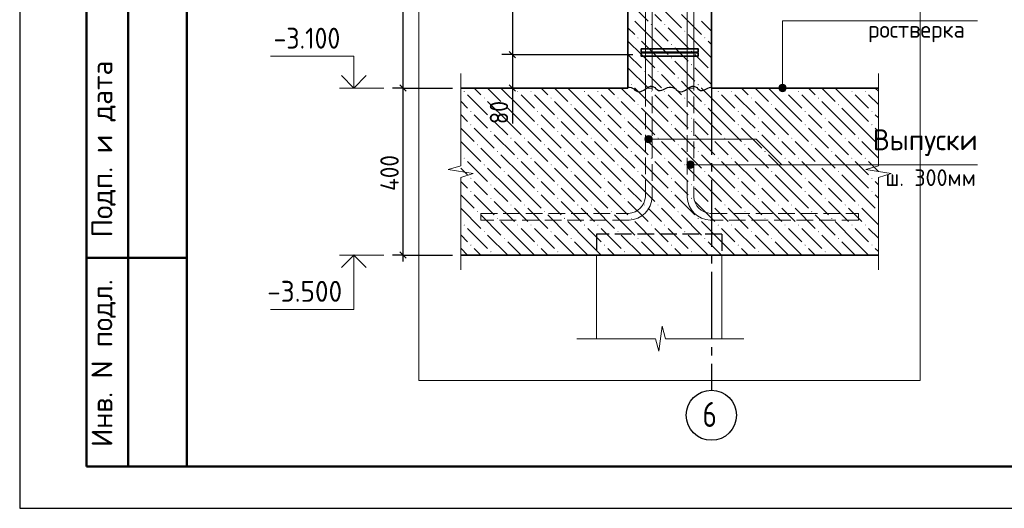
# Model space of a CAD drawing. Header units: millimetres. Extents: x 0 to 42000, y 0 to 29700.
# Tile 1 of 18: x 0 to 11784, y 0 to 5848. Entities that reach past the tile are written whole.
import ezdxf

# ---------------------------------------------------------------- set-up
doc = ezdxf.new("R2010")
doc.units = ezdxf.units.MM
doc.linetypes.add('______2', pattern=[270, 200, -70])
doc.linetypes.add('______5', pattern=[1100, 800, -100, 100, -100])
for name, color, linetype, lineweight in [('S1 Продольная арматура', 7, 'Continuous', 35), ('Standard', 7, 'Continuous', 25), ('Выпуски арматуры Г-обр.', 52, 'Continuous', 25), ('ЖБ Пилон', 7, 'Continuous', 35), ('ЖБ Плита Фундамента верхний уровень', 7, 'Continuous', 35), ('Затяжка', 52, 'Continuous', 25), ('Позиционная метка диаметр_ шаг', 7, 'Continuous', 13), ('Позиционная метка линия выноска', 7, 'Continuous', 13), ('Примечания', 7, 'Continuous', 13)]:
    doc.layers.add(name, color=color, linetype=linetype, lineweight=lineweight)
doc.layers.add('Оси', color=7, linetype='______5')
doc.layers.add('Размерная выноска', color=7, linetype='Continuous')
doc.layers.add('Хомут', color=7, linetype='Continuous', lineweight=25, true_color=0x6e3c1e)
doc.styles.add('ISOCPEUR', font='txt')

msp = doc.modelspace()

# ---------------------------------------------------------------- hatches: boundary and pattern name
at = {"layer": 'ЖБ Пилон', "linetype": 'Continuous', "lineweight": 18, "transparency": 33554687}
for points in [[(7553, 5791), (7560, 5797), (7566, 5791), (7560, 5784)], [(7713, 5791), (7720, 5797), (7726, 5791), (7720, 5784)], [(7953, 5711), (7960, 5717), (7966, 5711), (7960, 5704)], [(7393, 5631), (7400, 5637), (7406, 5631), (7400, 5624)], [(7793, 5551), (7800, 5557), (7806, 5551), (7800, 5544)], [(8193, 5631), (8200, 5637), (8206, 5631), (8200, 5624)], [(8033, 5471), (8040, 5477), (8046, 5471), (8040, 5464)], [(7793, 5391), (7800, 5397), (7806, 5391), (7800, 5384)], [(8033, 5311), (8040, 5317), (8046, 5311), (8040, 5304)], [(7473, 5231), (7480, 5237), (7486, 5231), (7480, 5224)], [(7633, 5231), (7640, 5237), (7646, 5231), (7640, 5224)], [(8273, 5231), (8278, 5235), (8278, 5226)], [(7313, 5071), (7320, 5077), (7326, 5071), (7320, 5064)], [(7873, 5151), (7880, 5157), (7886, 5151), (7880, 5144)], [(8113, 5071), (8120, 5077), (8126, 5071), (8120, 5064)]]:
    msp.add_hatch(color=7, dxfattribs=at).paths.add_polyline_path(points, flags=16)
at = {"layer": 'ЖБ Плита Фундамента верхний уровень', "linetype": 'Continuous', "lineweight": 18, "transparency": 33554687}
for points in [[(5313, 4991), (5320, 4997), (5326, 4991), (5320, 4984)], [(5953, 4991), (5960, 4997), (5966, 4991), (5960, 4984)], [(6113, 4991), (6120, 4997), (6126, 4991), (6120, 4984)], [(6753, 4991), (6760, 4997), (6766, 4991), (6760, 4984)], [(6913, 4991), (6920, 4997), (6926, 4991), (6920, 4984)], [(7553, 4991), (7560, 4997), (7566, 4991), (7560, 4984)], [(7713, 4991), (7720, 4997), (7726, 4991), (7720, 4984)], [(8353, 4991), (8360, 4997), (8366, 4991), (8360, 4984)], [(8513, 4991), (8520, 4997), (8526, 4991), (8520, 4984)], [(9153, 4991), (9160, 4997), (9166, 4991), (9160, 4984)], [(9313, 4991), (9320, 4997), (9326, 4991), (9320, 4984)], [(9953, 4991), (9960, 4997), (9966, 4991), (9960, 4984)], [(10113, 4991), (10120, 4997), (10126, 4991), (10120, 4984)], [(5553, 4911), (5560, 4917), (5566, 4911), (5560, 4904)], [(5793, 4831), (5800, 4837), (5806, 4831), (5800, 4824)], [(6353, 4911), (6360, 4917), (6366, 4911), (6360, 4904)], [(6593, 4831), (6600, 4837), (6606, 4831), (6600, 4824)], [(7153, 4911), (7160, 4917), (7166, 4911), (7160, 4904)], [(7393, 4831), (7400, 4837), (7406, 4831), (7400, 4824)], [(7953, 4911), (7960, 4917), (7966, 4911), (7960, 4904)], [(8193, 4831), (8200, 4837), (8206, 4831), (8200, 4824)], [(8753, 4911), (8760, 4917), (8766, 4911), (8760, 4904)], [(8993, 4831), (9000, 4837), (9006, 4831), (9000, 4824)], [(9553, 4911), (9560, 4917), (9566, 4911), (9560, 4904)], [(9793, 4831), (9800, 4837), (9806, 4831), (9800, 4824)], [(5393, 4751), (5400, 4757), (5406, 4751), (5400, 4744)], [(6193, 4751), (6200, 4757), (6206, 4751), (6200, 4744)], [(6993, 4751), (7000, 4757), (7006, 4751), (7000, 4744)], [(7793, 4751), (7800, 4757), (7806, 4751), (7800, 4744)], [(8593, 4751), (8600, 4757), (8606, 4751), (8600, 4744)], [(9393, 4751), (9400, 4757), (9406, 4751), (9400, 4744)], [(10193, 4751), (10200, 4757), (10206, 4751), (10200, 4744)], [(5393, 4591), (5400, 4597), (5406, 4591), (5400, 4584)], [(5633, 4671), (5640, 4677), (5646, 4671), (5640, 4664)], [(6193, 4591), (6200, 4597), (6206, 4591), (6200, 4584)], [(6433, 4671), (6440, 4677), (6446, 4671), (6440, 4664)], [(6993, 4591), (7000, 4597), (7006, 4591), (7000, 4584)], [(7233, 4671), (7240, 4677), (7246, 4671), (7240, 4664)], [(7793, 4591), (7800, 4597), (7806, 4591), (7800, 4584)], [(8033, 4671), (8040, 4677), (8046, 4671), (8040, 4664)], [(8593, 4591), (8600, 4597), (8606, 4591), (8600, 4584)], [(8833, 4671), (8840, 4677), (8846, 4671), (8840, 4664)], [(9393, 4591), (9400, 4597), (9406, 4591), (9400, 4584)], [(9633, 4671), (9640, 4677), (9646, 4671), (9640, 4664)], [(10193, 4591), (10200, 4597), (10206, 4591), (10200, 4584)], [(5633, 4511), (5640, 4517), (5646, 4511), (5640, 4504)], [(6433, 4511), (6440, 4517), (6446, 4511), (6440, 4504)], [(7233, 4511), (7240, 4517), (7246, 4511), (7240, 4504)], [(8033, 4511), (8040, 4517), (8046, 4511), (8040, 4504)], [(8833, 4511), (8840, 4517), (8846, 4511), (8840, 4504)], [(9633, 4511), (9640, 4517), (9646, 4511), (9640, 4504)], [(5873, 4431), (5880, 4437), (5886, 4431), (5880, 4424)], [(6033, 4431), (6040, 4437), (6046, 4431), (6040, 4424)], [(6673, 4431), (6680, 4437), (6686, 4431), (6680, 4424)], [(6833, 4431), (6840, 4437), (6846, 4431), (6840, 4424)], [(7473, 4431), (7480, 4437), (7486, 4431), (7480, 4424)], [(7633, 4431), (7640, 4437), (7646, 4431), (7640, 4424)], [(8273, 4431), (8280, 4437), (8286, 4431), (8280, 4424)], [(8433, 4431), (8440, 4437), (8446, 4431), (8440, 4424)], [(9073, 4431), (9080, 4437), (9086, 4431), (9080, 4424)], [(9233, 4431), (9240, 4437), (9246, 4431), (9240, 4424)], [(9873, 4431), (9880, 4437), (9886, 4431), (9880, 4424)], [(10033, 4431), (10040, 4437), (10046, 4431), (10040, 4424)], [(5473, 4351), (5480, 4357), (5486, 4351), (5480, 4344)], [(5713, 4271), (5720, 4277), (5726, 4271), (5720, 4264)], [(6273, 4351), (6280, 4357), (6286, 4351), (6280, 4344)], [(6513, 4271), (6520, 4277), (6526, 4271), (6520, 4264)], [(7073, 4351), (7080, 4357), (7086, 4351), (7080, 4344)], [(7313, 4271), (7320, 4277), (7326, 4271), (7320, 4264)], [(7873, 4351), (7880, 4357), (7886, 4351), (7880, 4344)], [(8113, 4271), (8120, 4277), (8126, 4271), (8120, 4264)], [(8673, 4351), (8680, 4357), (8686, 4351), (8680, 4344)], [(8913, 4271), (8920, 4277), (8926, 4271), (8920, 4264)], [(9473, 4351), (9480, 4357), (9486, 4351), (9480, 4344)], [(9713, 4271), (9720, 4277), (9726, 4271), (9720, 4264)], [(10273, 4351), (10278, 4355), (10278, 4346)], [(5313, 4191), (5320, 4197), (5326, 4191), (5320, 4184)], [(5953, 4191), (5960, 4197), (5966, 4191), (5960, 4184)], [(6113, 4191), (6120, 4197), (6126, 4191), (6120, 4184)], [(6753, 4191), (6760, 4197), (6766, 4191), (6760, 4184)], [(6913, 4191), (6920, 4197), (6926, 4191), (6920, 4184)], [(7553, 4191), (7560, 4197), (7566, 4191), (7560, 4184)], [(7713, 4191), (7720, 4197), (7726, 4191), (7720, 4184)], [(8353, 4191), (8360, 4197), (8366, 4191), (8360, 4184)], [(8513, 4191), (8520, 4197), (8526, 4191), (8520, 4184)], [(9153, 4191), (9160, 4197), (9166, 4191), (9160, 4184)], [(9313, 4191), (9320, 4197), (9326, 4191), (9320, 4184)], [(9953, 4191), (9960, 4197), (9966, 4191), (9960, 4184)], [(10113, 4191), (10120, 4197), (10126, 4191), (10120, 4184)], [(5553, 4111), (5560, 4117), (5566, 4111), (5560, 4104)], [(5793, 4031), (5800, 4037), (5806, 4031), (5800, 4024)], [(6353, 4111), (6360, 4117), (6366, 4111), (6360, 4104)], [(6593, 4031), (6600, 4037), (6606, 4031), (6600, 4024)], [(7153, 4111), (7160, 4117), (7166, 4111), (7160, 4104)], [(7393, 4031), (7400, 4037), (7406, 4031), (7400, 4024)], [(7953, 4111), (7960, 4117), (7966, 4111), (7960, 4104)], [(8193, 4031), (8200, 4037), (8206, 4031), (8200, 4024)], [(8753, 4111), (8760, 4117), (8766, 4111), (8760, 4104)], [(8993, 4031), (9000, 4037), (9006, 4031), (9000, 4024)], [(9553, 4111), (9560, 4117), (9566, 4111), (9560, 4104)], [(9793, 4031), (9800, 4037), (9806, 4031), (9800, 4024)], [(5393, 3951), (5400, 3957), (5406, 3951), (5400, 3944)], [(6193, 3951), (6200, 3957), (6206, 3951), (6200, 3944)], [(6993, 3951), (7000, 3957), (7006, 3951), (7000, 3944)], [(7793, 3951), (7800, 3957), (7806, 3951), (7800, 3944)], [(8593, 3951), (8600, 3957), (8606, 3951), (8600, 3944)], [(9393, 3951), (9400, 3957), (9406, 3951), (9400, 3944)], [(10193, 3951), (10200, 3957), (10206, 3951), (10200, 3944)], [(5393, 3791), (5400, 3797), (5406, 3791), (5400, 3784)], [(5633, 3871), (5640, 3877), (5646, 3871), (5640, 3864)], [(6193, 3791), (6200, 3797), (6206, 3791), (6200, 3784)], [(6433, 3871), (6440, 3877), (6446, 3871), (6440, 3864)], [(6993, 3791), (7000, 3797), (7006, 3791), (7000, 3784)], [(7233, 3871), (7240, 3877), (7246, 3871), (7240, 3864)], [(7793, 3791), (7800, 3797), (7806, 3791), (7800, 3784)], [(8033, 3871), (8040, 3877), (8046, 3871), (8040, 3864)], [(8593, 3791), (8600, 3797), (8606, 3791), (8600, 3784)], [(8833, 3871), (8840, 3877), (8846, 3871), (8840, 3864)], [(9393, 3791), (9400, 3797), (9406, 3791), (9400, 3784)], [(9633, 3871), (9640, 3877), (9646, 3871), (9640, 3864)], [(10193, 3791), (10200, 3797), (10206, 3791), (10200, 3784)], [(5633, 3711), (5640, 3717), (5646, 3711), (5640, 3704)], [(6433, 3711), (6440, 3717), (6446, 3711), (6440, 3704)], [(7233, 3711), (7240, 3717), (7246, 3711), (7240, 3704)], [(8033, 3711), (8040, 3717), (8046, 3711), (8040, 3704)], [(8833, 3711), (8840, 3717), (8846, 3711), (8840, 3704)], [(9633, 3711), (9640, 3717), (9646, 3711), (9640, 3704)], [(5473, 3551), (5480, 3557), (5486, 3551), (5480, 3544)], [(5873, 3631), (5880, 3637), (5886, 3631), (5880, 3624)], [(6033, 3631), (6040, 3637), (6046, 3631), (6040, 3624)], [(6273, 3551), (6280, 3557), (6286, 3551), (6280, 3544)], [(6673, 3631), (6680, 3637), (6686, 3631), (6680, 3624)], [(6833, 3631), (6840, 3637), (6846, 3631), (6840, 3624)], [(7073, 3551), (7080, 3557), (7086, 3551), (7080, 3544)], [(7473, 3631), (7480, 3637), (7486, 3631), (7480, 3624)], [(7633, 3631), (7640, 3637), (7646, 3631), (7640, 3624)], [(7873, 3551), (7880, 3557), (7886, 3551), (7880, 3544)], [(8273, 3631), (8280, 3637), (8286, 3631), (8280, 3624)], [(8433, 3631), (8440, 3637), (8446, 3631), (8440, 3624)], [(8673, 3551), (8680, 3557), (8686, 3551), (8680, 3544)], [(9073, 3631), (9080, 3637), (9086, 3631), (9080, 3624)], [(9233, 3631), (9240, 3637), (9246, 3631), (9240, 3624)], [(9473, 3551), (9480, 3557), (9486, 3551), (9480, 3544)], [(9873, 3631), (9880, 3637), (9886, 3631), (9880, 3624)], [(10033, 3631), (10040, 3637), (10046, 3631), (10040, 3624)], [(10273, 3551), (10278, 3555), (10278, 3546)], [(5713, 3471), (5720, 3477), (5726, 3471), (5720, 3464)], [(6513, 3471), (6520, 3477), (6526, 3471), (6520, 3464)], [(7313, 3471), (7320, 3477), (7326, 3471), (7320, 3464)], [(8113, 3471), (8120, 3477), (8126, 3471), (8120, 3464)], [(8913, 3471), (8920, 3477), (8926, 3471), (8920, 3464)], [(9713, 3471), (9720, 3477), (9726, 3471), (9720, 3464)], [(5313, 3391), (5320, 3397), (5326, 3391), (5320, 3384)], [(5553, 3311), (5560, 3317), (5566, 3311), (5560, 3304)], [(5953, 3391), (5960, 3397), (5966, 3391), (5960, 3384)], [(6113, 3391), (6120, 3397), (6126, 3391), (6120, 3384)], [(6353, 3311), (6360, 3317), (6366, 3311), (6360, 3304)], [(6753, 3391), (6760, 3397), (6766, 3391), (6760, 3384)], [(6913, 3391), (6920, 3397), (6926, 3391), (6920, 3384)], [(7153, 3311), (7160, 3317), (7166, 3311), (7160, 3304)], [(7553, 3391), (7560, 3397), (7566, 3391), (7560, 3384)], [(7713, 3391), (7720, 3397), (7726, 3391), (7720, 3384)], [(7953, 3311), (7960, 3317), (7966, 3311), (7960, 3304)], [(8353, 3391), (8360, 3397), (8366, 3391), (8360, 3384)], [(8513, 3391), (8520, 3397), (8526, 3391), (8520, 3384)], [(8753, 3311), (8760, 3317), (8766, 3311), (8760, 3304)], [(9153, 3391), (9160, 3397), (9166, 3391), (9160, 3384)], [(9313, 3391), (9320, 3397), (9326, 3391), (9320, 3384)], [(9553, 3311), (9560, 3317), (9566, 3311), (9560, 3304)], [(9953, 3391), (9960, 3397), (9966, 3391), (9960, 3384)], [(10113, 3391), (10120, 3397), (10126, 3391), (10120, 3384)], [(5793, 3231), (5800, 3237), (5806, 3231), (5800, 3224)], [(6593, 3231), (6600, 3237), (6606, 3231), (6600, 3224)], [(7393, 3231), (7400, 3237), (7406, 3231), (7400, 3224)], [(8193, 3231), (8200, 3237), (8206, 3231), (8200, 3224)], [(8993, 3231), (9000, 3237), (9006, 3231), (9000, 3224)], [(9793, 3231), (9800, 3237), (9806, 3231), (9800, 3224)], [(5393, 3151), (5400, 3157), (5406, 3151), (5400, 3144)], [(5633, 3071), (5640, 3077), (5646, 3071), (5640, 3064)], [(6193, 3151), (6200, 3157), (6206, 3151), (6200, 3144)], [(6433, 3071), (6440, 3077), (6446, 3071), (6440, 3064)], [(6993, 3151), (7000, 3157), (7006, 3151), (7000, 3144)], [(7233, 3071), (7240, 3077), (7246, 3071), (7240, 3064)], [(7793, 3151), (7800, 3157), (7806, 3151), (7800, 3144)], [(8033, 3071), (8040, 3077), (8046, 3071), (8040, 3064)], [(8593, 3151), (8600, 3157), (8606, 3151), (8600, 3144)], [(8833, 3071), (8840, 3077), (8846, 3071), (8840, 3064)], [(9393, 3151), (9400, 3157), (9406, 3151), (9400, 3144)], [(9633, 3071), (9640, 3077), (9646, 3071), (9640, 3064)], [(10193, 3151), (10200, 3157), (10206, 3151), (10200, 3144)]]:
    msp.add_hatch(color=7, dxfattribs=at).paths.add_polyline_path(points, flags=16)
at = {"layer": 'Позиционная метка линия выноска', "linetype": 'Continuous', "lineweight": 13, "transparency": 33554687}
for points in [[(9090, 5053), (9167, 5053), (9151, 5069)], [(9090, 5053), (9151, 5069), (9106, 5069)], [(9106, 5069), (9151, 5069), (9129, 5075)], [(9084, 5030), (9174, 5030), (9167, 5053)], [(9084, 5030), (9167, 5053), (9090, 5053)], [(9090, 5008), (9174, 5030), (9084, 5030)], [(9090, 5008), (9167, 5008), (9174, 5030)], [(9106, 4991), (9167, 5008), (9090, 5008)], [(9106, 4991), (9151, 4991), (9167, 5008)], [(9151, 4991), (9106, 4991), (9129, 4985)], [(7489, 4396), (7489, 4441), (7483, 4418)], [(7489, 4441), (7505, 4380), (7505, 4457)], [(7489, 4441), (7489, 4396), (7505, 4380)], [(7505, 4457), (7528, 4373), (7528, 4463)], [(7505, 4457), (7505, 4380), (7528, 4373)], [(7528, 4463), (7528, 4373), (7550, 4380)], [(7528, 4463), (7550, 4380), (7550, 4457)], [(7550, 4457), (7550, 4380), (7567, 4396)], [(7550, 4457), (7567, 4396), (7567, 4441)], [(7567, 4441), (7567, 4396), (7573, 4418)], [(7989, 4090), (7989, 4135), (7983, 4113)], [(7989, 4135), (8005, 4074), (8005, 4152)], [(7989, 4135), (7989, 4090), (8005, 4074)], [(8005, 4152), (8028, 4068), (8028, 4158)], [(8005, 4152), (8005, 4074), (8028, 4068)], [(8028, 4158), (8028, 4068), (8050, 4074)], [(8028, 4158), (8050, 4074), (8050, 4152)], [(8050, 4152), (8050, 4074), (8067, 4090)], [(8050, 4152), (8067, 4090), (8067, 4135)], [(8067, 4135), (8067, 4090), (8073, 4113)]]:
    msp.add_hatch(color=7, dxfattribs=at).paths.add_polyline_path(points)

# ---------------------------------------------------------------- linework, layer by layer
at = {"layer": 'S1 Продольная арматура', "color": 7, "linetype": 'Continuous', "lineweight": 18, "transparency": 33554687}
for points in [[(7488, 5030), (7488, 18734), (7568, 19734), (7568, 26380), (7648, 26380), (7648, 19731), (7568, 18730), (7568, 5030), (7488, 5030)], [(7488, 5030), (7488, 18734), (7568, 19734), (7568, 26380), (7648, 26380), (7648, 19731), (7568, 18730), (7568, 5030), (7488, 5030)], [(7488, 5030), (7488, 18734), (7568, 19734), (7568, 26380), (7648, 26380), (7648, 19731), (7568, 18730), (7568, 5030), (7488, 5030)], [(7488, 5030), (7488, 18734), (7568, 19734), (7568, 26380), (7648, 26380), (7648, 19731), (7568, 18730), (7568, 5030), (7488, 5030)], [(7488, 5030), (7488, 18734), (7568, 19734), (7568, 26380), (7648, 26380), (7648, 19731), (7568, 18730), (7568, 5030), (7488, 5030)], [(7488, 5030), (7488, 18734), (7568, 19734), (7568, 26380), (7648, 26380), (7648, 19731), (7568, 18730), (7568, 5030), (7488, 5030)], [(7988, 5030), (7988, 18730), (7908, 19731), (7908, 26380), (7988, 26380), (7988, 19734), (8068, 18734), (8068, 5030), (7988, 5030)], [(7988, 5030), (7988, 18730), (7908, 19731), (7908, 26380), (7988, 26380), (7988, 19734), (8068, 18734), (8068, 5030), (7988, 5030)], [(7988, 5030), (7988, 18730), (7908, 19731), (7908, 26380), (7988, 26380), (7988, 19734), (8068, 18734), (8068, 5030), (7988, 5030)], [(7988, 5030), (7988, 18730), (7908, 19731), (7908, 26380), (7988, 26380), (7988, 19734), (8068, 18734), (8068, 5030), (7988, 5030)], [(7988, 5030), (7988, 18730), (7908, 19731), (7908, 26380), (7988, 26380), (7988, 19734), (8068, 18734), (8068, 5030), (7988, 5030)], [(7988, 5030), (7988, 18730), (7908, 19731), (7908, 26380), (7988, 26380), (7988, 19734), (8068, 18734), (8068, 5030), (7988, 5030)]]:
    msp.add_lwpolyline(points, dxfattribs=at)
at = {"layer": 'Standard', "color": 7, "linetype": 'Continuous', "lineweight": 25, "transparency": 33554687}
for p, q in [((2000, 29200), (2000, 1058)), ((5859, 5468), (5934, 5393)), ((4549, 5068), (4624, 4993)), ((5859, 5068), (5934, 4993)), ((4549, 3068), (4624, 2993))]:
    msp.add_line(p, q, dxfattribs=at)
at = {"layer": 'Standard', "color": 7, "linetype": 'Continuous', "lineweight": -3, "transparency": 33554687}
for p, q in [((4586, 18730), (4586, 5030)), ((5896, 11430), (5896, 5430)), ((5896, 5430), (5771, 5430)), ((5896, 5430), (6021, 5430)), ((5896, 5430), (7338, 5430)), ((5896, 5430), (5896, 5030)), ((4586, 5030), (4461, 5030)), ((4586, 5030), (4711, 5030)), ((4586, 5030), (5178, 5030)), ((4586, 5030), (4586, 3030)), ((5896, 5030), (5771, 5030)), ((5896, 5030), (6021, 5030)), ((5896, 5030), (5896, 4955)), ((4586, 3030), (4461, 3030)), ((4586, 3030), (4711, 3030)), ((4586, 3030), (5178, 3030)), ((4586, 3030), (4586, 2955))]:
    msp.add_line(p, q, dxfattribs=at)
at = {"layer": 'Standard', "color": 7, "linetype": 'Continuous', "lineweight": 50, "transparency": 33554687}
for p, q in [((800, 500), (800, 9000)), ((800, 500), (800, 9000)), ((1300, 500), (1300, 9000)), ((800, 3000), (2000, 3000)), ((2000, 500), (800, 500))]:
    msp.add_line(p, q, dxfattribs=at)
at = {"layer": 'Standard', "color": 7, "linetype": 'Continuous', "lineweight": 13, "transparency": 33554687}
for p, q in [((4356, 5030), (3826, 5030)), ((4356, 3030), (3826, 3030))]:
    msp.add_line(p, q, dxfattribs=at)
at = {"layer": 'Standard', "color": 7, "linetype": 'Continuous', "lineweight": 18, "transparency": 33554687}
for p, q in [((6903, 3030), (6903, 2030)), ((8403, 3030), (8403, 2030))]:
    msp.add_line(p, q, dxfattribs=at)
at = {"layer": 'Standard', "color": 7, "linetype": 'Continuous', "lineweight": 25, "transparency": 33554687}
msp.add_lwpolyline([(0, 0), (42000, 0), (42000, 29700), (0, 29700), (0, 0)], close=True, dxfattribs=at)
at = {"layer": 'Standard', "color": 7, "linetype": 'Continuous', "lineweight": 50, "transparency": 33554687}
msp.add_lwpolyline([(2000, 29200), (41500, 29200), (41500, 500), (2000, 500), (2000, 29200)], close=True, dxfattribs=at)
at = {"layer": 'Standard', "color": 7, "linetype": 'Continuous', "lineweight": 13, "transparency": 33554687}
for points in [[(23000, 29200), (2000, 29200), (2000, 500), (23000, 500), (23000, 29200)], [(4000, 5030), (4000, 5410), (3000, 5410)], [(4000, 3030), (4000, 2380), (3000, 2380)]]:
    msp.add_lwpolyline(points, dxfattribs=at)
at = {"layer": 'Standard', "color": 254, "linetype": 'Continuous', "lineweight": 13, "true_color": 0xc4c4ff, "transparency": 33554687}
msp.add_lwpolyline([(4778, 1530), (10778, 1530), (10778, 27230), (4778, 27230), (4778, 1530)], dxfattribs=at)
at = {"layer": 'Standard', "color": 7, "linetype": 'Continuous', "lineweight": 35, "transparency": 33554687}
for points in [[(4148, 5179), (4000, 5030), (3852, 5179)], [(4148, 2882), (4000, 3030), (3852, 2882)]]:
    msp.add_lwpolyline(points, dxfattribs=at)
at = {"layer": 'Standard', "color": 7, "linetype": 'Continuous', "lineweight": -3, "transparency": 33554687}
msp.add_lwpolyline([(5896, 5030), (5879, 5030), (5879, 5030), (5378, 5030)], dxfattribs=at)
at = {"layer": 'Выпуски арматуры Г-обр.', "color": 7, "linetype": '______2', "lineweight": 13, "transparency": 33554687}
for points in [[(7568, 11680), (7568, 3725), (7561, 3674), (7544, 3622), (7517, 3574), (7484, 3534), (7444, 3501), (7396, 3474), (7344, 3457), (7293, 3450), (5518, 3450), (5518, 3530), (7288, 3530), (7325, 3535), (7364, 3548), (7398, 3567), (7427, 3591), (7451, 3620), (7470, 3654), (7483, 3693), (7488, 3730), (7488, 11680), (7568, 11680)], [(7568, 11680), (7568, 3725), (7561, 3674), (7544, 3622), (7517, 3574), (7484, 3534), (7444, 3501), (7396, 3474), (7344, 3457), (7293, 3450), (5518, 3450), (5518, 3530), (7288, 3530), (7325, 3535), (7364, 3548), (7398, 3567), (7427, 3591), (7451, 3620), (7470, 3654), (7483, 3693), (7488, 3730), (7488, 11680), (7568, 11680)], [(7568, 11680), (7568, 3725), (7561, 3674), (7544, 3622), (7517, 3574), (7484, 3534), (7444, 3501), (7396, 3474), (7344, 3457), (7293, 3450), (5518, 3450), (5518, 3530), (7288, 3530), (7325, 3535), (7364, 3548), (7398, 3567), (7427, 3591), (7451, 3620), (7470, 3654), (7483, 3693), (7488, 3730), (7488, 11680), (7568, 11680)], [(7568, 11680), (7568, 3725), (7561, 3674), (7544, 3622), (7517, 3574), (7484, 3534), (7444, 3501), (7396, 3474), (7344, 3457), (7293, 3450), (5518, 3450), (5518, 3530), (7288, 3530), (7325, 3535), (7364, 3548), (7398, 3567), (7427, 3591), (7451, 3620), (7470, 3654), (7483, 3693), (7488, 3730), (7488, 11680), (7568, 11680)], [(7568, 11680), (7568, 3725), (7561, 3674), (7544, 3622), (7517, 3574), (7484, 3534), (7444, 3501), (7396, 3474), (7344, 3457), (7293, 3450), (5518, 3450), (5518, 3530), (7288, 3530), (7325, 3535), (7364, 3548), (7398, 3567), (7427, 3591), (7451, 3620), (7470, 3654), (7483, 3693), (7488, 3730), (7488, 11680), (7568, 11680)], [(7568, 11680), (7568, 3725), (7561, 3674), (7544, 3622), (7517, 3574), (7484, 3534), (7444, 3501), (7396, 3474), (7344, 3457), (7293, 3450), (5518, 3450), (5518, 3530), (7288, 3530), (7325, 3535), (7364, 3548), (7398, 3567), (7427, 3591), (7451, 3620), (7470, 3654), (7483, 3693), (7488, 3730), (7488, 11680), (7568, 11680)], [(8068, 11680), (8068, 3730), (8073, 3693), (8086, 3654), (8105, 3620), (8129, 3591), (8157, 3567), (8192, 3548), (8230, 3535), (8268, 3530), (10038, 3530), (10038, 3450), (8262, 3450), (8212, 3457), (8160, 3474), (8112, 3501), (8072, 3534), (8039, 3574), (8012, 3622), (7995, 3674), (7988, 3725), (7988, 11680), (8068, 11680)], [(8068, 11680), (8068, 3730), (8073, 3693), (8086, 3654), (8105, 3620), (8129, 3591), (8157, 3567), (8192, 3548), (8230, 3535), (8268, 3530), (10038, 3530), (10038, 3450), (8262, 3450), (8212, 3457), (8160, 3474), (8112, 3501), (8072, 3534), (8039, 3574), (8012, 3622), (7995, 3674), (7988, 3725), (7988, 11680), (8068, 11680)], [(8068, 11680), (8068, 3730), (8073, 3693), (8086, 3654), (8105, 3620), (8129, 3591), (8157, 3567), (8192, 3548), (8230, 3535), (8268, 3530), (10038, 3530), (10038, 3450), (8262, 3450), (8212, 3457), (8160, 3474), (8112, 3501), (8072, 3534), (8039, 3574), (8012, 3622), (7995, 3674), (7988, 3725), (7988, 11680), (8068, 11680)], [(8068, 11680), (8068, 3730), (8073, 3693), (8086, 3654), (8105, 3620), (8129, 3591), (8157, 3567), (8192, 3548), (8230, 3535), (8268, 3530), (10038, 3530), (10038, 3450), (8262, 3450), (8212, 3457), (8160, 3474), (8112, 3501), (8072, 3534), (8039, 3574), (8012, 3622), (7995, 3674), (7988, 3725), (7988, 11680), (8068, 11680)], [(8068, 11680), (8068, 3730), (8073, 3693), (8086, 3654), (8105, 3620), (8129, 3591), (8157, 3567), (8192, 3548), (8230, 3535), (8268, 3530), (10038, 3530), (10038, 3450), (8262, 3450), (8212, 3457), (8160, 3474), (8112, 3501), (8072, 3534), (8039, 3574), (8012, 3622), (7995, 3674), (7988, 3725), (7988, 11680), (8068, 11680)], [(8068, 11680), (8068, 3730), (8073, 3693), (8086, 3654), (8105, 3620), (8129, 3591), (8157, 3567), (8192, 3548), (8230, 3535), (8268, 3530), (10038, 3530), (10038, 3450), (8262, 3450), (8212, 3457), (8160, 3474), (8112, 3501), (8072, 3534), (8039, 3574), (8012, 3622), (7995, 3674), (7988, 3725), (7988, 11680), (8068, 11680)]]:
    msp.add_lwpolyline(points, dxfattribs=at)
at = {"layer": 'ЖБ Пилон', "color": 7, "linetype": 'Continuous', "lineweight": 35, "transparency": 33554687}
for p, q in [((7278, 18730), (7278, 5030)), ((8278, 5030), (8278, 18730))]:
    msp.add_line(p, q, dxfattribs=at)
at = {"layer": 'ЖБ Пилон', "color": 9, "linetype": 'Continuous', "lineweight": 18, "true_color": 0xc7c7c7, "transparency": 33554687}
for p, q in [((7280, 6071), (7520, 5831)), ((7680, 5831), (7600, 5911)), ((7680, 5991), (7920, 5751)), ((7920, 5911), (8160, 5671)), ((7600, 5591), (7360, 5831)), ((8278, 5712), (8160, 5831)), ((7278, 5752), (7360, 5671)), ((7600, 5751), (7760, 5591)), ((7760, 5751), (8000, 5511)), ((8240, 5431), (8000, 5671)), ((7440, 5431), (7278, 5592)), ((7440, 5591), (7600, 5431)), ((7600, 5591), (7760, 5431)), ((8240, 5591), (8278, 5552)), ((7280, 5431), (7440, 5271)), ((7440, 5431), (7600, 5271)), ((7600, 5431), (7840, 5191)), ((7920, 5431), (7840, 5511)), ((8000, 5351), (7920, 5431)), ((8080, 5431), (8240, 5271)), ((8240, 5431), (8278, 5392)), ((7840, 5351), (8080, 5111)), ((7280, 5271), (7520, 5031)), ((7600, 5111), (7520, 5191)), ((7680, 5191), (7840, 5030)), ((8080, 5271), (8278, 5072)), ((7278, 5112), (7280, 5111)), ((7680, 5031), (7600, 5111)), ((7920, 5111), (8000, 5030)), ((7360, 5030), (7360, 5031)), ((8160, 5030), (8160, 5031))]:
    msp.add_line(p, q, dxfattribs=at)
at = {"layer": 'ЖБ Плита Фундамента верхний уровень', "color": 7, "linetype": 'Continuous', "lineweight": 35, "transparency": 33554687}
for p, q in [((7278, 5030), (5278, 5030)), ((10278, 5030), (8278, 5030)), ((5278, 3030), (10278, 3030))]:
    msp.add_line(p, q, dxfattribs=at)
at = {"layer": 'ЖБ Плита Фундамента верхний уровень', "color": 252, "linetype": 'Continuous', "lineweight": 18, "true_color": 0x8f8f8f, "transparency": 33554687}
for p, q in [((5360, 4951), (5600, 4711)), ((5440, 5030), (5520, 4951)), ((5600, 5030), (5760, 4871)), ((6000, 4791), (5760, 5030)), ((6000, 4951), (6160, 4791)), ((6160, 4951), (6400, 4711)), ((6240, 5030), (6320, 4951)), ((6400, 5030), (6560, 4871)), ((6800, 4791), (6560, 5030)), ((6800, 4951), (6960, 4791)), ((6960, 4951), (7200, 4711)), ((7040, 5030), (7120, 4951)), ((7200, 5030), (7360, 4871)), ((7600, 4791), (7360, 5030)), ((7600, 4951), (7760, 4791)), ((7760, 4951), (8000, 4711)), ((7840, 5030), (7920, 4951)), ((8000, 5030), (8160, 4871)), ((8400, 4791), (8160, 5030)), ((8400, 4951), (8560, 4791)), ((8560, 4951), (8800, 4711)), ((8640, 5030), (8720, 4951)), ((8800, 5030), (8960, 4871)), ((9200, 4791), (8960, 5030)), ((9200, 4951), (9360, 4791)), ((9360, 4951), (9600, 4711)), ((9440, 5030), (9520, 4951)), ((9600, 5030), (9760, 4871)), ((10000, 4791), (9760, 5030)), ((10000, 4951), (10160, 4791)), ((10160, 4951), (10278, 4832)), ((10240, 5030), (10278, 4992)), ((5278, 4872), (5360, 4791)), ((5840, 4631), (5600, 4871)), ((6640, 4631), (6400, 4871)), ((7440, 4631), (7200, 4871)), ((8240, 4631), (8000, 4871)), ((9040, 4631), (8800, 4871)), ((9840, 4631), (9600, 4871)), ((5840, 4791), (6000, 4631)), ((6000, 4791), (6160, 4631)), ((6640, 4791), (6800, 4631)), ((6800, 4791), (6960, 4631)), ((7440, 4791), (7600, 4631)), ((7600, 4791), (7760, 4631)), ((8240, 4791), (8400, 4631)), ((8400, 4791), (8560, 4631)), ((9040, 4791), (9200, 4631)), ((9200, 4791), (9360, 4631)), ((9840, 4791), (10000, 4631)), ((10000, 4791), (10160, 4631)), ((5278, 4712), (5360, 4631)), ((5520, 4631), (5440, 4711)), ((5600, 4551), (5520, 4631)), ((5680, 4631), (5840, 4471)), ((5840, 4631), (6000, 4471)), ((6000, 4631), (6240, 4391)), ((6320, 4631), (6240, 4711)), ((6400, 4551), (6320, 4631)), ((6480, 4631), (6640, 4471)), ((6640, 4631), (6800, 4471)), ((6800, 4631), (7040, 4391)), ((7120, 4631), (7040, 4711)), ((7200, 4551), (7120, 4631)), ((7280, 4631), (7440, 4471)), ((7440, 4631), (7600, 4471)), ((7600, 4631), (7840, 4391)), ((7920, 4631), (7840, 4711)), ((8000, 4551), (7920, 4631)), ((8080, 4631), (8240, 4471)), ((8240, 4631), (8400, 4471)), ((8400, 4631), (8640, 4391)), ((8720, 4631), (8640, 4711)), ((8800, 4551), (8720, 4631)), ((8880, 4631), (9040, 4471)), ((9040, 4631), (9200, 4471)), ((9200, 4631), (9440, 4391)), ((9520, 4631), (9440, 4711)), ((9600, 4551), (9520, 4631)), ((9680, 4631), (9840, 4471)), ((9840, 4631), (10000, 4471)), ((10000, 4631), (10240, 4391)), ((10278, 4672), (10240, 4711)), ((5278, 4552), (5440, 4391)), ((5440, 4551), (5680, 4311)), ((6240, 4551), (6480, 4311)), ((7040, 4551), (7280, 4311)), ((7840, 4551), (8080, 4311)), ((8640, 4551), (8880, 4311)), ((9440, 4551), (9680, 4311)), ((10240, 4551), (10278, 4512)), ((5280, 4391), (5520, 4151)), ((5680, 4471), (5920, 4231)), ((6000, 4311), (5920, 4391)), ((6080, 4391), (6320, 4151)), ((6480, 4471), (6720, 4231)), ((6800, 4311), (6720, 4391)), ((6880, 4391), (7120, 4151)), ((7280, 4471), (7520, 4231)), ((7600, 4311), (7520, 4391)), ((7680, 4391), (7920, 4151)), ((8080, 4471), (8320, 4231)), ((8400, 4311), (8320, 4391)), ((8480, 4391), (8720, 4151)), ((8880, 4471), (9120, 4231)), ((9200, 4311), (9120, 4391)), ((9280, 4391), (9520, 4151)), ((9680, 4471), (9920, 4231)), ((10000, 4311), (9920, 4391)), ((10080, 4391), (10278, 4192)), ((5520, 4311), (5760, 4071)), ((6080, 4231), (6000, 4311)), ((6320, 4311), (6560, 4071)), ((6880, 4231), (6800, 4311)), ((7120, 4311), (7360, 4071)), ((7680, 4231), (7600, 4311)), ((7920, 4311), (8160, 4071)), ((8480, 4231), (8400, 4311)), ((8720, 4311), (8960, 4071)), ((9280, 4231), (9200, 4311)), ((9520, 4311), (9760, 4071)), ((10080, 4231), (10000, 4311)), ((5280, 4231), (5278, 4232)), ((5360, 4151), (5600, 3911)), ((6000, 3991), (5760, 4231)), ((6000, 4151), (6160, 3991)), ((6160, 4151), (6400, 3911)), ((6800, 3991), (6560, 4231)), ((6800, 4151), (6960, 3991)), ((6960, 4151), (7200, 3911)), ((7600, 3991), (7360, 4231)), ((7600, 4151), (7760, 3991)), ((7760, 4151), (8000, 3911)), ((8400, 3991), (8160, 4231)), ((8400, 4151), (8560, 3991)), ((8560, 4151), (8800, 3911)), ((9200, 3991), (8960, 4231)), ((9200, 4151), (9360, 3991)), ((9360, 4151), (9600, 3911)), ((10000, 3991), (9760, 4231)), ((10000, 4151), (10160, 3991)), ((10160, 4151), (10278, 4032)), ((5278, 4072), (5360, 3991)), ((5840, 3831), (5600, 4071)), ((6640, 3831), (6400, 4071)), ((7440, 3831), (7200, 4071)), ((8240, 3831), (8000, 4071)), ((9040, 3831), (8800, 4071)), ((9840, 3831), (9600, 4071)), ((5278, 3912), (5360, 3831)), ((5520, 3831), (5440, 3911)), ((5840, 3991), (6000, 3831)), ((6000, 3991), (6160, 3831)), ((6320, 3831), (6240, 3911)), ((6640, 3991), (6800, 3831)), ((6800, 3991), (6960, 3831)), ((7120, 3831), (7040, 3911)), ((7440, 3991), (7600, 3831)), ((7600, 3991), (7760, 3831)), ((7920, 3831), (7840, 3911)), ((8240, 3991), (8400, 3831)), ((8400, 3991), (8560, 3831)), ((8720, 3831), (8640, 3911)), ((9040, 3991), (9200, 3831)), ((9200, 3991), (9360, 3831)), ((9520, 3831), (9440, 3911)), ((9840, 3991), (10000, 3831)), ((10000, 3991), (10160, 3831)), ((10278, 3872), (10240, 3911)), ((5600, 3751), (5520, 3831)), ((5680, 3831), (5840, 3671)), ((5840, 3831), (6000, 3671)), ((6000, 3831), (6240, 3591)), ((6400, 3751), (6320, 3831)), ((6480, 3831), (6640, 3671)), ((6640, 3831), (6800, 3671)), ((6800, 3831), (7040, 3591)), ((7200, 3751), (7120, 3831)), ((7280, 3831), (7440, 3671)), ((7440, 3831), (7600, 3671)), ((7600, 3831), (7840, 3591)), ((8000, 3751), (7920, 3831)), ((8080, 3831), (8240, 3671)), ((8240, 3831), (8400, 3671)), ((8400, 3831), (8640, 3591)), ((8800, 3751), (8720, 3831)), ((8880, 3831), (9040, 3671)), ((9040, 3831), (9200, 3671)), ((9200, 3831), (9440, 3591)), ((9600, 3751), (9520, 3831)), ((9680, 3831), (9840, 3671)), ((9840, 3831), (10000, 3671)), ((10000, 3831), (10240, 3591)), ((5278, 3752), (5440, 3591)), ((5440, 3751), (5680, 3511)), ((5680, 3671), (5920, 3431)), ((6240, 3751), (6480, 3511)), ((6480, 3671), (6720, 3431)), ((7040, 3751), (7280, 3511)), ((7280, 3671), (7520, 3431)), ((7840, 3751), (8080, 3511)), ((8080, 3671), (8320, 3431)), ((8640, 3751), (8880, 3511)), ((8880, 3671), (9120, 3431)), ((9440, 3751), (9680, 3511)), ((9680, 3671), (9920, 3431)), ((10240, 3751), (10278, 3712)), ((5280, 3591), (5520, 3351)), ((6000, 3511), (5920, 3591)), ((6080, 3591), (6320, 3351)), ((6800, 3511), (6720, 3591)), ((6880, 3591), (7120, 3351)), ((7600, 3511), (7520, 3591)), ((7680, 3591), (7920, 3351)), ((8400, 3511), (8320, 3591)), ((8480, 3591), (8720, 3351)), ((9200, 3511), (9120, 3591)), ((9280, 3591), (9520, 3351)), ((10000, 3511), (9920, 3591)), ((10080, 3591), (10278, 3392)), ((5280, 3431), (5278, 3432)), ((5520, 3511), (5760, 3271)), ((6000, 3191), (5760, 3431)), ((6080, 3431), (6000, 3511)), ((6320, 3511), (6560, 3271)), ((6800, 3191), (6560, 3431)), ((6880, 3431), (6800, 3511)), ((7120, 3511), (7360, 3271)), ((7600, 3191), (7360, 3431)), ((7680, 3431), (7600, 3511)), ((7920, 3511), (8160, 3271)), ((8400, 3191), (8160, 3431)), ((8480, 3431), (8400, 3511)), ((8720, 3511), (8960, 3271)), ((9200, 3191), (8960, 3431)), ((9280, 3431), (9200, 3511)), ((9520, 3511), (9760, 3271)), ((10000, 3191), (9760, 3431)), ((10080, 3431), (10000, 3511)), ((5360, 3351), (5600, 3111)), ((6000, 3351), (6160, 3191)), ((6160, 3351), (6400, 3111)), ((6800, 3351), (6960, 3191)), ((6960, 3351), (7200, 3111)), ((7600, 3351), (7760, 3191)), ((7760, 3351), (8000, 3111)), ((8400, 3351), (8560, 3191)), ((8560, 3351), (8800, 3111)), ((9200, 3351), (9360, 3191)), ((9360, 3351), (9600, 3111)), ((10000, 3351), (10160, 3191)), ((10160, 3351), (10278, 3232)), ((5278, 3272), (5360, 3191)), ((5840, 3031), (5600, 3271)), ((5840, 3191), (6000, 3031)), ((6000, 3191), (6160, 3031)), ((6640, 3031), (6400, 3271)), ((6640, 3191), (6800, 3031)), ((6800, 3191), (6960, 3031)), ((7440, 3031), (7200, 3271)), ((7440, 3191), (7600, 3031)), ((7600, 3191), (7760, 3031)), ((8240, 3031), (8000, 3271)), ((8240, 3191), (8400, 3031)), ((8400, 3191), (8560, 3031)), ((9040, 3031), (8800, 3271)), ((9040, 3191), (9200, 3031)), ((9200, 3191), (9360, 3031)), ((9840, 3031), (9600, 3271)), ((9840, 3191), (10000, 3031)), ((10000, 3191), (10160, 3031)), ((5278, 3112), (5360, 3031)), ((5520, 3031), (5440, 3111)), ((6320, 3031), (6240, 3111)), ((7120, 3031), (7040, 3111)), ((7920, 3031), (7840, 3111)), ((8720, 3031), (8640, 3111)), ((9520, 3031), (9440, 3111)), ((10278, 3072), (10240, 3111)), ((5520, 3030), (5520, 3031)), ((5680, 3031), (5680, 3030)), ((5840, 3031), (5840, 3030)), ((6000, 3031), (6000, 3030)), ((6320, 3030), (6320, 3031)), ((6480, 3031), (6480, 3030)), ((6640, 3031), (6640, 3030)), ((6800, 3031), (6800, 3030)), ((7120, 3030), (7120, 3031)), ((7280, 3031), (7280, 3030)), ((7440, 3031), (7440, 3030)), ((7600, 3031), (7600, 3030)), ((7920, 3030), (7920, 3031)), ((8080, 3031), (8080, 3030)), ((8240, 3031), (8240, 3030)), ((8400, 3031), (8400, 3030)), ((8720, 3030), (8720, 3031)), ((8880, 3031), (8880, 3030)), ((9040, 3031), (9040, 3030)), ((9200, 3031), (9200, 3030)), ((9520, 3030), (9520, 3031)), ((9680, 3031), (9680, 3030)), ((9840, 3031), (9840, 3030)), ((10000, 3031), (10000, 3030))]:
    msp.add_line(p, q, dxfattribs=at)
at = {"layer": 'Затяжка', "color": 7, "linetype": 'Continuous', "lineweight": 35, "transparency": 33554687}
msp.add_lwpolyline([(7438, 5500), (8118, 5500), (8118, 5460), (7438, 5460), (7438, 5500)], dxfattribs=at)
msp.add_lwpolyline([(7438, 5500), (8118, 5500), (8118, 5460), (7438, 5460), (7438, 5500)], dxfattribs=at)
at = {"layer": 'Оси', "color": 8, "linetype": '______5', "lineweight": -3, "transparency": 33554687}
msp.add_line((8278, 5030), (8278, 1414), dxfattribs=at)
at = {"layer": 'Оси', "color": 7, "linetype": 'Continuous', "lineweight": -3, "transparency": 33554687}
msp.add_circle((8278, 1114), 300, dxfattribs=at)
at = {"layer": 'Позиционная метка линия выноска', "color": 7, "linetype": 'Continuous', "lineweight": 13, "transparency": 33554687}
for p, q in [((9129, 5075), (9129, 5075)), ((9084, 5030), (9084, 5030)), ((9129, 4985), (9129, 4985)), ((9174, 5030), (9174, 5030)), ((7483, 4418), (7483, 4418)), ((7528, 4463), (7528, 4463)), ((7528, 4373), (7528, 4373)), ((7573, 4418), (7573, 4418)), ((8028, 4158), (8028, 4158)), ((7983, 4113), (7983, 4113)), ((8028, 4068), (8028, 4068)), ((8073, 4113), (8073, 4113))]:
    msp.add_line(p, q, dxfattribs=at)
for points in [[(9129, 5030), (9129, 5833), (11461, 5833)], [(7528, 4418), (8814, 4418), (9120, 4113)], [(8028, 4113), (8861, 4113), (11461, 4113)]]:
    msp.add_lwpolyline(points, dxfattribs=at)
for centre in [(9129, 5030), (7528, 4418), (8028, 4113)]:
    msp.add_circle(centre, 45, dxfattribs=at)
at = {"layer": 'Примечания', "color": 7, "linetype": 'Continuous', "lineweight": 13, "transparency": 33554687}
for p, q in [((5278, 5205), (5278, 4101)), ((10278, 5205), (10278, 4101)), ((5278, 4101), (5128, 4054)), ((5128, 4054), (5428, 4007)), ((5428, 4007), (5278, 3960)), ((10278, 4101), (10128, 4054)), ((10128, 4054), (10428, 4007)), ((10428, 4007), (10278, 3960)), ((5278, 3960), (5278, 2855)), ((10278, 3960), (10278, 2855)), ((5278, 2855), (5278, 2855)), ((10278, 2855), (10278, 2855)), ((7648, 1880), (7688, 2180)), ((7688, 2180), (7728, 2030)), ((6668, 2030), (7608, 2030)), ((7608, 2030), (7648, 1880)), ((7728, 2030), (8668, 2030)), ((8668, 2030), (8668, 2030))]:
    msp.add_line(p, q, dxfattribs=at)
at = {"layer": 'Примечания', "color": 7, "linetype": 'Continuous', "lineweight": 25, "transparency": 33554687}
msp.add_line((8278, 5039), (8278, 5039), dxfattribs=at)
at = {"layer": 'Примечания', "color": 253, "linetype": '______2', "lineweight": -3, "true_color": 0xababab, "transparency": 33554687}
for p, q in [((6903, 3280), (6903, 3030)), ((8403, 3280), (6903, 3280)), ((8403, 3280), (8403, 3030))]:
    msp.add_line(p, q, dxfattribs=at)
at = {"layer": 'Примечания', "color": 7, "linetype": 'Continuous', "lineweight": 25, "transparency": 33554687}
for points in [[(7278, 5039), (7296, 5039), (7316, 5036), (7334, 5030), (7349, 5019), (7361, 5006), (7376, 4995), (7394, 4988), (7414, 4984), (7433, 4989), (7451, 4996), (7469, 5004), (7484, 5015), (7498, 5026), (7512, 5037), (7529, 5046), (7548, 5051), (7568, 5051), (7587, 5045), (7602, 5035), (7615, 5022), (7629, 5011), (7646, 5002), (7666, 5000), (7685, 5005), (7703, 5013), (7720, 5021), (7737, 5029), (7754, 5037), (7774, 5041), (7778, 5042)], [(7778, 5039), (7796, 5039), (7816, 5036), (7834, 5030), (7849, 5019), (7861, 5006), (7876, 4995), (7894, 4988), (7914, 4984), (7933, 4989), (7951, 4996), (7969, 5004), (7984, 5015), (7998, 5026), (8012, 5037), (8029, 5046), (8048, 5051), (8068, 5051), (8087, 5045), (8102, 5035), (8115, 5022), (8129, 5011), (8146, 5002), (8166, 5000), (8185, 5005), (8203, 5013), (8220, 5021), (8237, 5029), (8254, 5037), (8274, 5041), (8278, 5042)]]:
    msp.add_lwpolyline(points, dxfattribs=at)
at = {"layer": 'Размерная выноска', "color": 7, "linetype": 'Continuous', "lineweight": -3, "transparency": 33554687}
msp.add_line((5896, 5030), (5896, 4605), dxfattribs=at)
at = {"layer": 'Хомут', "color": 7, "linetype": 'Continuous', "lineweight": 35, "transparency": 33554687}
msp.add_lwpolyline([(7438, 5450), (8118, 5450), (8118, 5410), (7438, 5410), (7438, 5450)], dxfattribs=at)
msp.add_lwpolyline([(7438, 5450), (8118, 5450), (8118, 5410), (7438, 5410), (7438, 5450)], dxfattribs=at)

# ---------------------------------------------------------------- texts
at = {"layer": 'Standard', "color": 7, "linetype": 'Continuous', "lineweight": 25, "transparency": 33554687, "char_height": 250, "attachment_point": 7, "style": 'ISOCPEUR'}
for s, insert, width in [('\\W0.90;-3.100', (3038, 5502), 1011.77), ('\\W0.95;-3.500', (2962, 2472), 1067.86)]:
    msp.add_mtext(s, dxfattribs=dict(at, insert=insert, width=width))
at = {"layer": 'Standard', "color": 7, "linetype": 'Continuous', "lineweight": 50, "transparency": 33554687, "char_height": 250, "attachment_point": 7, "rotation": 90, "style": 'ISOCPEUR'}
for s, insert, width in [('\\A1;{\\fISOCPEUR|i0|b0;\\H250.000000;\\W1.000000;\\C7;Подп. и дата}\\P', (1149, 3242), 2197.06), ('\\A1;{\\fISOCPEUR|i0|b0;\\H250.000000;\\W1.000000;\\C7;Инв. N подл.}\\P', (1149, 734), 2021.79)]:
    msp.add_mtext(s, dxfattribs=dict(at, insert=insert, width=width))
at = {"layer": 'Standard', "color": 7, "linetype": 'Continuous', "lineweight": 25, "transparency": 33554687, "char_height": 220, "attachment_point": 7, "rotation": 90, "style": 'ISOCPEUR'}
for s, insert, width in [('\\W0.87;80', (5846, 4600), 403.94), ('\\W0.92;400', (4536, 3799), 584.44)]:
    msp.add_mtext(s, dxfattribs=dict(at, insert=insert, width=width))
at = {"layer": 'Оси', "color": 7, "linetype": 'Continuous', "lineweight": 25, "transparency": 33554687, "insert": (8173, 974), "char_height": 300, "width": 326.41, "attachment_point": 7, "style": 'ISOCPEUR'}
msp.add_mtext('\\W0.78;6', dxfattribs=at)
at = {"layer": 'Позиционная метка диаметр_ шаг', "color": 7, "linetype": 'Continuous', "lineweight": 25, "transparency": 33554687, "attachment_point": 7, "style": 'ISOCPEUR'}
for s, insert, char_height, width in [('\\W0.97;ростверка', (10153, 5578), 200, 1396.22), ('\\W0.96;Выпуски', (10211, 4218), 250, 1369.43), ('\\W0.96;ш. 300мм', (10361, 3858), 200, 1195.89)]:
    msp.add_mtext(s, dxfattribs=dict(at, insert=insert, char_height=char_height, width=width))

doc.saveas('drawing.dxf')
